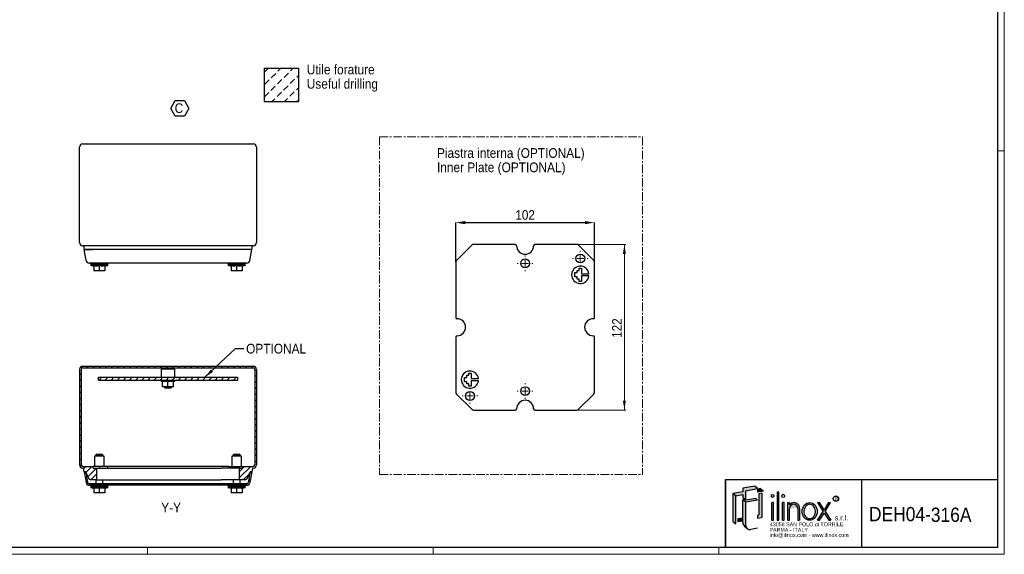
# Model space of a CAD drawing. Header units: millimetres. Extents: x 0 to 1189, y 0 to 841.
# Tile 2 of 3: x 465 to 1189, y 0 to 393. Entities that reach past the tile are written whole.
import ezdxf
from ezdxf.enums import TextEntityAlignment as Align

# ---------------------------------------------------------------- set-up
doc = ezdxf.new("R2010")
doc.units = ezdxf.units.MM
doc.header["$PDSIZE"] = -1
doc.linetypes.add('CENTER', pattern=[10.16, 6.35, -1.27, 1.27, -1.27])
doc.layers.add('SLD-0', color=179, linetype='Continuous')
doc.layers.add('SLD-0_0', color=7, linetype='Continuous')
doc.styles.add('SLDTEXTSTYLE0', font='Gothic.ttf', dxfattribs={"width": 0.913})
doc.styles.add('SLDTEXTSTYLE1', font='arial.ttf', dxfattribs={"width": 0.991561})
doc.styles.add('SLDTEXTSTYLE2', font='txt')
doc.styles.add('SLDTEXTSTYLE3', font='txt', dxfattribs={"width": 0.913})
doc.styles.get("Standard").update_dxf_attribs({"font": 'Gothic.ttf'})
doc.dimstyles.new('SLDDIMSTYLE1', dxfattribs={"dimtxt": 7.055556, "dimasz": 7.055556, "dimexe": 0, "dimexo": 0.0625, "dimgap": 1.763889, "dimtad": 1, "dimrnd": 1e-09, "dimzin": 12, "dimdsep": 46, "dimtxsty": 'SLDTEXTSTYLE0', "dimsah": 1, "dimcen": 0.09, "dimadec": 0, "dimazin": 3, "dimtfac": 1, "dimtofl": 0, "dimtmove": 0, "dimatfit": 3, "dimfxl": 1, "dimfrac": 2, "dimtolj": 1, "dimtzin": 12, "dimarcsym": 0})
doc.dimstyles.new('SLDDIMSTYLE4', dxfattribs={"dimtxt": 0.18, "dimasz": 7.055556, "dimexe": 0, "dimexo": 0.0625, "dimgap": 0, "dimtad": 0, "dimtih": 1, "dimtoh": 1, "dimdec": 0, "dimrnd": 1e-09, "dimzin": 0, "dimdsep": 46, "dimtxsty": 'STANDARD', "dimsah": 1, "dimcen": 0.09, "dimadec": 0, "dimazin": 0, "dimtfac": 7.055556, "dimtdec": 0, "dimtofl": 0, "dimtmove": 0, "dimatfit": 3, "dimfxl": 1, "dimfrac": 2, "dimtolj": 1, "dimtzin": 0, "dimarcsym": 0})

# ---------------------------------------------------------------- blocks, each defined once
blk = doc.blocks.new('SW_NOTE_0')
at = {"layer": 'SLD-0_0', "color": 0, "char_height": 7.1437, "attachment_point": 1, "style": 'SLDTEXTSTYLE0'}
for s, insert in [('Utile forature', (0, 9.13)), ('Useful drilling', (0, -1.4))]:
    blk.add_mtext(s, dxfattribs=dict(at, insert=insert))
blk = doc.blocks.new('Blocco9')
at = {"linetype": 'Continuous'}
h = blk.add_hatch(dxfattribs=at)
h.set_pattern_fill('LEGHE AL NICKEL E NICKEL DIN 201', scale=1.428571, style=0, pattern_type=2)
h.set_pattern_definition([(45, (0, 0), (-4.535714, 4.535714), [4.535714, -2.26786])])
h.paths.add_polyline_path([(540.85, 224.34), (540.85, 248.85), (515.7, 248.85), (515.7, 224.34)], flags=0)
at = {"layer": 'SLD-0_0'}
for p, q in [((515.7, 248.85), (540.85, 248.85)), ((515.7, 248.85), (515.7, 224.34)), ((540.85, 248.85), (540.85, 224.34)), ((515.7, 224.34), (540.85, 224.34))]:
    blk.add_line(p, q, dxfattribs=at)
at = {"layer": 'SLD-0_0', "color": 7}
blk.add_blockref('SW_NOTE_0', (547.03, 242.35), dxfattribs=at)
blk = doc.blocks.new('SW_NOTE_0_1')
at = {"layer": 'SLD-0_0', "color": 0, "insert": (0, 3.4), "char_height": 2.63, "attachment_point": 1, "style": 'SLDTEXTSTYLE1'}
blk.add_mtext('R', dxfattribs=at)
blk = doc.blocks.new('SW_NOTE_0_2')
at = {"layer": 'SLD-0_0', "color": 0, "insert": (0, 4.83), "char_height": 3.78, "attachment_point": 1, "style": 'SLDTEXTSTYLE2'}
blk.add_mtext('s.r.l.', dxfattribs=at)
blk = doc.blocks.new('SW_NOTE_0_3')
at = {"layer": 'SLD-0_0', "color": 0, "insert": (0, 3.62), "char_height": 2.835, "attachment_point": 1, "style": 'SLDTEXTSTYLE2'}
blk.add_mtext('info@ilinox.com - www.ilinox.com', dxfattribs=at)
blk = doc.blocks.new('SW_NOTE_0_4')
at = {"layer": 'SLD-0_0', "color": 0, "insert": (0, 3.62), "char_height": 2.835, "attachment_point": 1, "style": 'SLDTEXTSTYLE2'}
blk.add_mtext('PARMA - ITALY', dxfattribs=at)
blk = doc.blocks.new('SW_NOTE_0_5')
at = {"layer": 'SLD-0_0', "color": 0, "insert": (0, 3.62), "char_height": 2.835, "attachment_point": 1, "style": 'SLDTEXTSTYLE2'}
blk.add_mtext('43056 SAN POLO di TORRILE', dxfattribs=at)
blk = doc.blocks.new('ILINOX_1')
at = {"linetype": 'Continuous'}
for points in [[(12.56, 42.93), (17.69, 43.83), (17.69, 41.49), (19.07, 40.33), (19.84, 39.69), (19.84, 46.71), (28.59, 48.25), (26.44, 50.06), (17.69, 48.51), (17.69, 46.02), (10.41, 44.73)], [(10.41, 24.15), (12.56, 22.34), (12.56, 42.93), (10.41, 44.73)], [(28.59, 45.76), (32.84, 46.51), (30.69, 48.31), (28.59, 47.94)], [(31.65, 27.1), (31.65, 44.83), (29.5, 44.48), (29.5, 28.9), (28.59, 28.78), (28.59, 26.6)], [(42.92, 24.96), (44.13, 24.96), (44.13, 45.73), (42.92, 45.73)], [(19.84, 39.69), (19.07, 40.33), (17.69, 40.09), (19.84, 38.29), (28.59, 39.83), (27.21, 40.99)], [(38.97, 24.96), (40.19, 24.96), (40.19, 37.96), (38.97, 37.96)], [(46.86, 24.96), (48.08, 24.96), (48.08, 37.96), (46.86, 37.96)], [(76.78, 31.48), (72.71, 24.96), (74.18, 24.96), (77.51, 30.3), (80.85, 24.96), (82.32, 24.96), (78.25, 31.48), (82.3, 37.96), (80.83, 37.96), (77.51, 32.65), (74.2, 37.96), (72.73, 37.96)], [(13.97, 24.02), (17.69, 24.67), (17.69, 26.86), (13.97, 26.2)]]:
    blk.add_hatch(color=7, dxfattribs=at).paths.add_polyline_path(points, flags=0)
h = blk.add_hatch(color=7, dxfattribs=at)
edge = h.paths.add_edge_path(flags=0)
edge.add_arc((23.11, 21.45), 3.28, 180, 230, ccw=False)
edge.add_line((19.84, 21.45), (19.84, 38.29))
edge.add_line((19.84, 38.29), (17.69, 40.09))
edge.add_line((17.69, 40.09), (17.69, 26.86))
edge.add_line((17.69, 26.86), (17.69, 24.67))
edge.add_line((17.69, 24.67), (17.69, 23.25))
edge.add_arc((20.96, 23.25), 3.28, 180, 230)
edge.add_line((18.86, 20.74), (21.01, 18.94))
h = blk.add_hatch(color=7, dxfattribs=at)
edge = h.paths.add_edge_path(flags=0)
edge.add_arc((55.41, 33.95), 4.01, 356.72165, 449.82099)
edge.add_arc((55.41, 33.58), 4.38, 89.82099, 140.75601)
edge.add_line((52.02, 36.35), (52.02, 37.96))
edge.add_line((52.02, 37.96), (50.8, 37.96))
edge.add_line((50.8, 37.96), (50.8, 24.96))
edge.add_line((50.8, 24.96), (52.02, 24.96))
edge.add_line((52.02, 24.96), (52.02, 33.72))
edge.add_arc((55.11, 33.65), 3.09, 1.30096, 178.69904, ccw=False)
edge.add_line((58.19, 33.72), (58.19, 24.96))
edge.add_line((58.19, 24.96), (59.41, 24.96))
edge.add_line((59.41, 24.96), (59.41, 33.72))
at = {"color": 7, "linetype": 'Continuous', "lineweight": 25}
for p, q in [((5, 4.92), (5, 54.92)), ((5, 54.92), (205, 54.92)), ((105, 54.92), (105, 4.92))]:
    blk.add_line(p, q, dxfattribs=at)
at = {"layer": 'SLD-0_0'}
for p, q in [((5, 54.92), (5, 4.92)), ((17.69, 43.83), (17.69, 41.49))]:
    blk.add_line(p, q, dxfattribs=at)
at = {"layer": 'SLD-0_0', "color": 7}
for p, q in [((17.69, 46.02), (10.41, 44.73)), ((12.56, 42.93), (10.41, 44.73)), ((10.41, 44.73), (10.41, 24.15)), ((12.56, 42.93), (17.69, 43.83)), ((26.44, 50.06), (17.69, 48.51)), ((17.69, 48.51), (17.69, 46.02)), ((19.84, 46.71), (28.59, 48.25)), ((19.84, 39.69), (19.84, 46.71)), ((28.59, 48.25), (26.44, 50.06)), ((30.69, 48.31), (28.59, 47.94)), ((28.59, 47.94), (28.59, 45.76)), ((32.84, 46.51), (28.59, 45.76)), ((31.65, 44.83), (29.5, 44.48)), ((29.5, 44.48), (29.5, 28.9)), ((32.84, 46.51), (30.69, 48.31)), ((31.65, 44.83), (31.65, 27.1)), ((44.13, 45.73), (42.92, 45.73)), ((42.92, 45.73), (42.92, 24.96)), ((44.13, 24.96), (44.13, 45.73)), ((12.56, 22.34), (12.56, 42.93)), ((19.84, 39.69), (17.69, 41.49)), ((19.07, 40.33), (17.69, 40.09)), ((19.84, 38.29), (17.69, 40.09)), ((17.69, 23.25), (17.69, 40.09)), ((27.21, 40.99), (19.84, 39.69)), ((28.59, 39.83), (19.84, 38.29)), ((19.84, 21.45), (19.84, 38.29)), ((28.59, 39.83), (27.21, 40.99)), ((40.19, 37.96), (38.97, 37.96)), ((38.97, 24.96), (38.97, 37.96)), ((40.19, 24.96), (40.19, 37.96)), ((48.08, 37.96), (46.86, 37.96)), ((46.86, 24.96), (46.86, 37.96)), ((48.08, 24.96), (48.08, 37.96)), ((50.8, 37.96), (52.02, 37.96)), ((50.8, 24.96), (50.8, 37.96)), ((52.02, 36.35), (52.02, 37.96)), ((72.73, 37.96), (74.2, 37.96)), ((72.73, 37.96), (76.78, 31.48)), ((77.51, 32.65), (74.2, 37.96)), ((80.83, 37.96), (77.51, 32.65)), ((78.25, 31.48), (82.3, 37.96)), ((80.83, 37.96), (82.3, 37.96)), ((52.02, 24.96), (52.02, 33.72)), ((58.19, 33.72), (58.19, 24.96)), ((59.41, 33.72), (59.41, 24.96)), ((72.71, 24.96), (76.78, 31.48)), ((74.18, 24.96), (77.51, 30.3)), ((77.51, 30.3), (80.85, 24.96)), ((78.25, 31.48), (82.32, 24.96)), ((10.41, 24.15), (12.56, 22.34)), ((13.97, 26.2), (17.69, 26.86)), ((13.97, 26.2), (13.97, 24.02)), ((13.97, 24.02), (17.69, 24.67)), ((28.59, 28.78), (29.5, 28.9)), ((28.59, 28.78), (28.59, 26.6)), ((28.59, 26.6), (31.65, 27.1)), ((38.97, 24.96), (40.19, 24.96)), ((42.92, 24.96), (44.13, 24.96)), ((46.86, 24.96), (48.08, 24.96)), ((50.8, 24.96), (52.02, 24.96)), ((58.19, 24.96), (59.41, 24.96)), ((72.71, 24.96), (74.18, 24.96)), ((80.85, 24.96), (82.32, 24.96)), ((18.86, 20.74), (21.01, 18.94)), ((28.59, 19.09), (23.68, 18.22))]:
    blk.add_line(p, q, dxfattribs=at)
blk.add_circle((86.18, 40.93), 1.99, dxfattribs=at)
for centre, radius, start, end in [((55.41, 33.58), 4.38, 89.82099, 140.75601), ((55.11, 33.65), 3.09, 1.30096, 178.69904), ((55.41, 33.95), 4.01, 356.72165, 89.82099), ((20.96, 23.25), 3.28, 180, 230), ((23.11, 21.45), 3.28, 180, 280)]:
    blk.add_arc(centre, radius, start, end, dxfattribs=at)
for centre, major_axis, ratio in [((39.58, 42.95), (0, 1.11), 0.817629), ((47.47, 42.95), (0, 1.23), 0.817629), ((66.91, 31.46), (0, 6.5), 0.853222)]:
    blk.add_ellipse(centre, major_axis=major_axis, ratio=ratio, dxfattribs=at)
for points, knots in [([(66.91, 36.71), (66.52, 36.71), (66.13, 36.65), (65.26, 36.35), (64.78, 36.06), (63.93, 35.29), (63.55, 34.8), (62.97, 33.68), (62.77, 33.04), (62.58, 31.71), (62.59, 31.03), (62.82, 29.71), (63.04, 29.08), (63.65, 27.98), (64.03, 27.51), (64.9, 26.77), (65.39, 26.51), (66.38, 26.21), (66.89, 26.17), (67.39, 26.24)], [0, 0, 0, 0, 0.2858, 0.2858, 0.657705, 0.657705, 1.02961, 1.02961, 1.401514, 1.401514, 1.773419, 1.773419, 2.145323, 2.145323, 2.517228, 2.517228, 2.889132, 2.889132, 3.261037, 3.261037, 3.261037, 3.261037]), ([(67.39, 26.24), (67.91, 26.32), (68.42, 26.51), (69.37, 27.12), (69.81, 27.54), (70.53, 28.56), (70.81, 29.17), (71.16, 30.48), (71.23, 31.18), (71.15, 32.56), (70.99, 33.23), (70.48, 34.45), (70.12, 35), (69.29, 35.87), (68.82, 36.2), (67.86, 36.61), (67.38, 36.71), (66.91, 36.71)], [3.261037, 3.261037, 3.261037, 3.261037, 3.642607, 3.642607, 4.024178, 4.024178, 4.405749, 4.405749, 4.787319, 4.787319, 5.16889, 5.16889, 5.550461, 5.550461, 5.932031, 5.932031, 6.283185, 6.283185, 6.283185, 6.283185])]:
    blk.add_open_spline(points, degree=3, knots=knots, dxfattribs=at)
for name, p in [('SW_NOTE_0_1', (85.11, 38.84)), ('SW_NOTE_0_2', (85.34, 23.84)), ('SW_NOTE_0_5', (37.58, 19.79)), ('SW_NOTE_0_3', (37.36, 11.89)), ('SW_NOTE_0_4', (37.32, 15.71))]:
    blk.add_blockref(name, p, dxfattribs=at)
at = {"layer": 'SLD-0_0', "color": 7, "style": 'SLDTEXTSTYLE3', "width": 0.913}
for tag, p in [('AUTOATTR0_0', (131.13, 29.36)), ('AUTOATTR0_1', (138.16, 15.78))]:
    blk.add_attdef(tag, text='', height=10.5, dxfattribs=at).set_placement(p, align=Align.BOTTOM_LEFT)
blk = doc.blocks.new('SW_NOTE_0_6')
at = {"color": 0, "linetype": 'Continuous', "lineweight": 0, "char_height": 7.1437, "attachment_point": 1, "style": 'SLDTEXTSTYLE0'}
for s, insert in [('Piastra interna (OPTIONAL)', (0, 9.13)), ('Inner Plate (OPTIONAL)', (0, -1.4))]:
    blk.add_mtext(s, dxfattribs=dict(at, insert=insert))
blk = doc.blocks.new('SW_NOTE_0_7')
at = {"layer": 'SLD-0_0', "color": 0}
for p, q in [((-2.85, 5.39), (0.46, 11.14)), ((0.46, 11.14), (7.1, 11.14)), ((7.1, 11.14), (10.42, 5.39)), ((0.46, -0.36), (-2.85, 5.39)), ((10.42, 5.39), (7.1, -0.36)), ((7.1, -0.36), (0.46, -0.36))]:
    blk.add_line(p, q, dxfattribs=at)
at = {"layer": 'SLD-0_0', "color": 0, "insert": (0, 9.13), "char_height": 7.14, "attachment_point": 1, "style": 'SLDTEXTSTYLE0'}
blk.add_mtext('C', dxfattribs=at)
blk = doc.blocks.new('_D_7')
at = {"color": 7, "linetype": 'Continuous', "lineweight": 0}
for p, q in [((875.44, 228.05), (910.64, 228.05)), ((909.64, 228.05), (909.64, 106.05)), ((875.44, 106.05), (910.64, 106.05))]:
    blk.add_line(p, q, dxfattribs=at)
at = {"color": 7, "linetype": 'Continuous', "lineweight": 18}
for points in [[(909.64, 228.05), (908.55, 220.99), (910.72, 220.99)], [(909.64, 106.05), (910.72, 113.1), (908.55, 113.1)]]:
    blk.add_solid(points, dxfattribs=at)
at = {"color": 7, "linetype": 'Continuous', "lineweight": 18, "insert": (900.63, 159.23), "char_height": 7.056, "attachment_point": 1, "rotation": 90, "style": 'SLDTEXTSTYLE0'}
blk.add_mtext('122', dxfattribs=at)
blk = doc.blocks.new('_D_8')
at = {"color": 0, "linetype": 'Continuous', "lineweight": -2}
for p, q in [((785.64, 214.91), (785.64, 244.05)), ((792.69, 244.05), (880.58, 244.05)), ((887.64, 214.91), (887.64, 244.05))]:
    blk.add_line(p, q, dxfattribs=at)
at = {"color": 0, "linetype": 'Continuous'}
for points in [[(792.69, 245.22), (792.69, 242.87), (785.64, 244.05)], [(880.58, 245.22), (880.58, 242.87), (887.64, 244.05)]]:
    blk.add_solid(points, dxfattribs=at)
at = {"layer": 'Defpoints', "color": 0, "linetype": 'Continuous'}
for p in [(887.64, 244.05), (785.64, 214.85), (887.64, 214.85)]:
    blk.add_point(p, dxfattribs=at)
at = {"color": 0, "linetype": 'Continuous', "lineweight": 18, "insert": (836.64, 253.22), "char_height": 7.056, "attachment_point": 2, "style": 'SLDTEXTSTYLE0'}
blk.add_mtext('\\A1;102', dxfattribs=at)
blk = doc.blocks.new('SW_CENTERMARKSYMBOL_0')
at = {"color": 0, "linetype": 'Continuous', "lineweight": 18}
for p, q in [((-5, 0), (-5.75, 0)), ((0, 0), (-2.5, 0)), ((0, 5), (0, 5.75)), ((0, 0), (0, 2.5)), ((0, 0), (2.5, 0)), ((0, 0), (0, -2.5)), ((0, -5), (0, -5.75)), ((5, 0), (5.75, 0))]:
    blk.add_line(p, q, dxfattribs=at)
blk = doc.blocks.new('SW_CENTERMARKSYMBOL_1')
at = {"color": 0, "linetype": 'Continuous', "lineweight": 18}
for p, q in [((-5, 0), (-5.75, 0)), ((0, 0), (-2.5, 0)), ((0, 5), (0, 5.75)), ((0, 0), (0, 2.5)), ((0, 0), (2.5, 0)), ((0, 0), (0, -2.5)), ((0, -5), (0, -5.75)), ((5, 0), (5.75, 0))]:
    blk.add_line(p, q, dxfattribs=at)
blk = doc.blocks.new('SW_CENTERMARKSYMBOL_2')
at = {"color": 0, "linetype": 'Continuous', "lineweight": 18}
for p, q in [((-5, 0), (-5.75, 0)), ((0, 0), (-2.5, 0)), ((0, 5), (0, 5.75)), ((0, 0), (0, 2.5)), ((0, 0), (2.5, 0)), ((0, 0), (0, -2.5)), ((0, -5), (0, -5.75)), ((5, 0), (5.75, 0))]:
    blk.add_line(p, q, dxfattribs=at)
blk = doc.blocks.new('SW_CENTERMARKSYMBOL_3')
at = {"color": 0, "linetype": 'Continuous', "lineweight": 18}
for p, q in [((-5, 0), (-5.75, 0)), ((0, 0), (-2.5, 0)), ((0, 5), (0, 5.75)), ((0, 0), (0, 2.5)), ((0, 0), (2.5, 0)), ((0, 0), (0, -2.5)), ((0, -5), (0, -5.75)), ((5, 0), (5.75, 0))]:
    blk.add_line(p, q, dxfattribs=at)

msp = doc.modelspace()

# ---------------------------------------------------------------- hatches: boundary and pattern name
at = {"layer": 'SLD-0', "linetype": 'Continuous', "lineweight": 18}
h = msp.add_hatch(dxfattribs=at)
h.set_pattern_fill('ANSI31', style=0)
edge = h.paths.add_edge_path(flags=0)
edge.add_line((519.023, 64.598), (511.423, 64.598))
edge.add_arc((511.423, 65.798), 1.2, 180, 270, ccw=False)
edge.add_line((510.223, 65.798), (510.223, 135.998))
edge.add_arc((511.423, 135.998), 1.2, 90, 180, ccw=False)
edge.add_line((511.423, 137.198), (636.623, 137.198))
edge.add_arc((636.623, 135.998), 1.2, 0, 90, ccw=False)
edge.add_line((637.823, 135.998), (637.823, 65.798))
edge.add_arc((636.623, 65.798), 1.2, 270, 360, ccw=False)
edge.add_line((636.623, 64.598), (629.023, 64.598))
edge.add_line((629.023, 64.598), (629.023, 63.398))
edge.add_line((629.023, 63.398), (626.701, 63.398))
edge.add_line((626.701, 63.398), (626.701, 54.668))
edge.add_line((626.701, 54.668), (629.701, 54.668))
edge.add_spline(control_points=[(629.701, 54.668), (629.92, 54.668), (630.14, 54.668), (630.359, 54.668), (631.154, 54.668), (631.826, 55.093), (632.167, 55.812), (632.938, 57.441), (633.708, 59.069), (634.479, 60.698)], knot_values=[0, 0, 0, 0, 0.0790739, 0.0790739, 0.0790739, 0.3503743, 0.3503743, 0.3503743, 1, 1, 1, 1], weights=[1, 1, 1, 1, 0.8966235, 0.8966235, 1, 1, 1, 1], degree=3, periodic=0)
edge.add_line((634.479, 60.698), (635.698, 60.698))
edge.add_line((635.698, 60.698), (636.251, 63.398))
edge.add_line((636.251, 63.398), (636.623, 63.398))
edge.add_arc((636.623, 65.798), 2.4, 270, 360)
edge.add_line((639.023, 65.798), (639.023, 135.998))
edge.add_arc((636.623, 135.998), 2.4, 0, 90)
edge.add_line((636.623, 138.398), (511.423, 138.398))
edge.add_arc((511.423, 135.998), 2.4, 90, 180)
edge.add_line((509.023, 135.998), (509.023, 65.798))
edge.add_arc((511.423, 65.798), 2.4, 180, 270)
edge.add_line((511.423, 63.398), (511.795, 63.398))
edge.add_line((511.795, 63.398), (512.348, 60.698))
edge.add_line((512.348, 60.698), (513.566, 60.698))
edge.add_spline(control_points=[(513.566, 60.698), (514.337, 59.069), (515.108, 57.441), (515.879, 55.812), (516.219, 55.093), (516.891, 54.668), (517.687, 54.668), (517.906, 54.668), (518.125, 54.668), (518.345, 54.668)], knot_values=[0, 0, 0, 0, 0.6496257, 0.6496257, 0.6496257, 0.9209261, 0.9209261, 0.9209261, 1, 1, 1, 1], weights=[1, 1, 1, 1, 0.8966235, 0.8966235, 1, 1, 1, 1], degree=3, periodic=0)
edge.add_line((518.345, 54.668), (521.345, 54.668))
edge.add_line((521.345, 54.668), (521.345, 63.398))
edge.add_line((521.345, 63.398), (519.023, 63.398))
edge.add_line((519.023, 63.398), (519.023, 64.598))
h = msp.add_hatch(dxfattribs=at)
h.set_pattern_fill('ANSI31', style=0)
h.paths.add_polyline_path([(625.023, 128.198), (625.023, 130.198), (523.023, 130.198), (523.023, 128.198)], flags=0)
h = msp.add_hatch(dxfattribs=at)
h.set_pattern_fill('ANSI31', style=0)
edge = h.paths.add_edge_path(flags=0)
edge.add_arc((631.921, 53.098), 2.4, 270, 350)
edge.add_line((634.284, 52.681), (635.698, 60.698))
edge.add_line((635.698, 60.698), (634.479, 60.698))
edge.add_line((634.479, 60.698), (633.102, 52.89))
edge.add_arc((631.921, 53.098), 1.2, 270, 350, ccw=False)
edge.add_line((631.921, 51.898), (516.125, 51.898))
edge.add_arc((516.125, 53.098), 1.2, 190, 270, ccw=False)
edge.add_line((514.943, 52.89), (513.566, 60.698))
edge.add_line((513.566, 60.698), (512.348, 60.698))
edge.add_line((512.348, 60.698), (513.761, 52.681))
edge.add_arc((516.125, 53.098), 2.4, 190, 270)
edge.add_line((516.125, 50.698), (631.921, 50.698))

# ---------------------------------------------------------------- linework, layer by layer
at = {"color": 7, "linetype": 'Continuous', "lineweight": 18}
for p, q in [((1189.003, -0.081), (1189.003, 840.919)), ((1184.003, 296.919), (1189.003, 296.919)), ((1184.003, 4.919), (5.003, 4.919)), ((559.003, 4.919), (559.003, -0.081)), ((769.003, 4.919), (769.003, -0.081)), ((979.003, 4.919), (979.003, -0.081)), ((0.003, -0.081), (1189.003, -0.081)), ((1189.003, -0.081), (979.003, -0.081))]:
    msp.add_line(p, q, dxfattribs=at)
at = {"color": 7, "linetype": 'Continuous', "lineweight": 25}
for p, q in [((1184.003, 835.919), (1184.003, 4.919)), ((509.023, 229.343), (509.023, 299.543)), ((511.423, 301.943), (636.623, 301.943)), ((639.023, 299.543), (639.023, 229.343)), ((636.623, 226.943), (511.423, 226.943)), ((511.795, 226.943), (512.348, 224.243)), ((635.698, 224.243), (636.251, 226.943)), ((797.427, 227.463), (786.224, 216.26)), ((829.388, 228.048), (798.841, 228.048)), ((874.435, 228.048), (843.888, 228.048)), ((887.052, 216.26), (875.85, 227.463)), ((518.605, 224.243), (512.348, 224.243)), ((513.761, 216.226), (512.348, 224.243)), ((512.348, 224.243), (518.568, 224.243)), ((629.478, 224.243), (518.568, 224.243)), ((629.441, 224.243), (518.605, 224.243)), ((635.698, 224.243), (629.441, 224.243)), ((635.698, 224.243), (629.478, 224.243)), ((634.284, 216.226), (635.698, 224.243)), ((517.123, 214.243), (517.123, 213.643)), ((529.923, 213.643), (517.123, 213.643)), ((517.123, 212.643), (519.523, 212.045)), ((529.923, 212.643), (517.123, 212.643)), ((517.173, 213.643), (517.173, 212.643)), ((519.523, 212.199), (519.523, 208.643)), ((628.064, 214.243), (519.981, 214.243)), ((523.523, 212.199), (523.523, 208.643)), ((527.523, 212.045), (529.923, 212.643)), ((527.523, 212.199), (527.523, 208.643)), ((529.873, 212.643), (529.873, 213.643)), ((529.923, 213.643), (529.923, 214.243)), ((618.123, 214.243), (618.123, 213.643)), ((630.923, 213.643), (618.123, 213.643)), ((618.123, 212.643), (620.523, 212.045)), ((630.923, 212.643), (618.123, 212.643)), ((618.173, 213.643), (618.173, 212.643)), ((620.523, 212.199), (620.523, 208.643)), ((624.523, 212.199), (624.523, 208.643)), ((628.523, 212.045), (630.923, 212.643)), ((628.523, 212.199), (628.523, 208.643)), ((630.873, 212.643), (630.873, 213.643)), ((630.923, 213.643), (630.923, 214.243)), ((785.638, 214.846), (785.638, 174.298)), ((876.408, 208.819), (876.408, 210.419)), ((876.408, 210.419), (878.008, 210.419)), ((878.008, 210.419), (878.008, 206.419)), ((887.638, 174.298), (887.638, 214.846)), ((523.523, 208.643), (519.523, 208.643)), ((527.523, 208.643), (523.523, 208.643)), ((624.523, 208.643), (620.523, 208.643)), ((628.523, 208.643), (624.523, 208.643)), ((873.208, 204.019), (873.208, 207.219)), ((873.208, 207.219), (874.808, 207.219)), ((874.808, 204.019), (873.208, 204.019)), ((874.808, 207.219), (874.808, 208.819)), ((874.808, 208.819), (876.408, 208.819)), ((874.808, 202.419), (874.808, 204.019)), ((878.008, 206.419), (883.508, 206.419)), ((883.508, 204.819), (878.008, 204.819)), ((878.008, 204.819), (878.008, 200.819)), ((876.408, 202.419), (874.808, 202.419)), ((876.408, 200.819), (876.408, 202.419)), ((878.008, 200.819), (876.408, 200.819)), ((785.638, 159.798), (785.638, 119.251)), ((887.638, 119.251), (887.638, 159.798)), ((511.423, 138.398), (636.623, 138.398)), ((509.023, 135.998), (509.023, 65.798)), ((510.223, 135.998), (510.223, 65.798)), ((511.423, 137.198), (636.623, 137.198)), ((569.023, 136.198), (569.023, 130.198)), ((579.023, 136.198), (569.023, 136.198)), ((571.023, 137.198), (571.023, 136.198)), ((577.023, 136.198), (577.023, 137.198)), ((579.023, 130.198), (579.023, 136.198)), ((637.823, 135.998), (637.823, 65.798)), ((639.023, 135.998), (639.023, 65.798)), ((793.668, 130.078), (793.668, 131.678)), ((793.668, 131.678), (795.268, 131.678)), ((795.268, 131.678), (795.268, 133.278)), ((795.268, 133.278), (796.868, 133.278)), ((796.868, 133.278), (796.868, 129.278)), ((523.023, 128.198), (523.023, 130.198)), ((523.023, 130.198), (625.023, 130.198)), ((523.023, 128.198), (625.023, 128.198)), ((569.023, 128.198), (569.023, 127.198)), ((579.023, 127.198), (569.023, 127.198)), ((570.023, 123.198), (570.023, 127.198)), ((574.023, 123.198), (570.023, 123.198)), ((571.523, 123.198), (571.523, 122.698)), ((574.023, 123.198), (574.023, 127.198)), ((578.023, 123.198), (574.023, 123.198)), ((576.523, 122.698), (576.523, 123.198)), ((578.023, 123.198), (578.023, 127.198)), ((579.023, 127.198), (579.023, 128.198)), ((625.023, 130.198), (625.023, 128.198)), ((792.068, 130.078), (793.668, 130.078)), ((792.068, 126.878), (792.068, 130.078)), ((793.668, 126.878), (792.068, 126.878)), ((793.668, 125.278), (793.668, 126.878)), ((795.268, 125.278), (793.668, 125.278)), ((795.268, 123.678), (795.268, 125.278)), ((796.868, 123.678), (795.268, 123.678)), ((796.868, 129.278), (802.367, 129.278)), ((802.367, 127.678), (796.868, 127.678)), ((796.868, 127.678), (796.868, 123.678)), ((571.523, 122.698), (572.023, 122.198)), ((571.523, 122.698), (576.523, 122.698)), ((576.023, 122.198), (572.023, 122.198)), ((576.023, 122.198), (576.523, 122.698)), ((786.224, 117.837), (797.427, 106.634)), ((875.85, 106.634), (887.052, 117.837)), ((798.841, 106.048), (829.388, 106.048)), ((843.888, 106.048), (874.435, 106.048)), ((521.523, 73.698), (521.023, 73.198)), ((521.023, 73.198), (521.023, 72.218)), ((526.023, 73.198), (521.023, 73.198)), ((521.523, 73.698), (525.523, 73.698)), ((526.023, 73.198), (525.523, 73.698)), ((526.023, 72.218), (526.023, 73.198)), ((622.523, 73.698), (622.023, 73.198)), ((622.023, 73.198), (622.023, 72.218)), ((627.023, 73.198), (622.023, 73.198)), ((622.523, 73.698), (626.523, 73.698)), ((627.023, 73.198), (626.523, 73.698)), ((627.023, 72.218), (627.023, 73.198)), ((520.023, 72.218), (520.023, 64.598)), ((527.023, 72.218), (520.023, 72.218)), ((527.023, 64.598), (527.023, 72.218)), ((621.023, 72.218), (621.023, 64.598)), ((628.023, 72.218), (621.023, 72.218)), ((628.023, 64.598), (628.023, 72.218)), ((511.423, 64.598), (519.023, 64.598)), ((511.423, 63.398), (511.795, 63.398)), ((512.348, 60.698), (511.795, 63.398)), ((512.348, 60.698), (513.761, 52.681)), ((513.566, 60.698), (512.348, 60.698)), ((513.566, 60.698), (514.943, 52.89)), ((519.023, 63.398), (519.023, 64.598)), ((523.623, 64.598), (519.023, 64.598)), ((519.023, 63.398), (521.345, 63.398)), ((521.345, 63.398), (521.345, 54.668)), ((521.345, 63.398), (534.945, 63.398)), ((523.623, 64.598), (523.623, 63.398)), ((529.623, 64.598), (523.623, 64.598)), ((529.623, 64.598), (529.623, 63.398)), ((618.423, 64.598), (529.623, 64.598)), ((534.945, 63.398), (613.101, 63.398)), ((626.701, 63.398), (613.101, 63.398)), ((618.423, 64.598), (618.423, 63.398)), ((618.423, 64.598), (624.423, 64.598)), ((624.423, 64.598), (624.423, 63.398)), ((624.423, 64.598), (629.023, 64.598)), ((626.701, 54.668), (626.701, 63.398)), ((626.701, 63.398), (629.023, 63.398)), ((629.023, 63.398), (629.023, 64.598)), ((629.023, 64.598), (636.623, 64.598)), ((634.479, 60.698), (633.102, 52.89)), ((635.698, 60.698), (634.284, 52.681)), ((635.698, 60.698), (634.479, 60.698)), ((636.251, 63.398), (635.698, 60.698)), ((636.251, 63.398), (636.623, 63.398)), ((631.921, 51.898), (516.125, 51.898)), ((631.921, 50.698), (516.125, 50.698)), ((517.123, 50.698), (517.123, 50.098)), ((521.345, 54.668), (518.345, 54.668)), ((521.023, 54.668), (521.023, 51.898)), ((521.345, 54.668), (534.945, 54.668)), ((526.023, 51.898), (526.023, 54.668)), ((529.923, 50.098), (529.923, 50.698)), ((534.945, 54.668), (613.101, 54.668)), ((626.701, 54.668), (613.101, 54.668)), ((618.123, 50.698), (618.123, 50.098)), ((622.023, 54.668), (622.023, 51.898)), ((629.701, 54.668), (626.701, 54.668)), ((627.023, 51.898), (627.023, 54.668)), ((630.923, 50.098), (630.923, 50.698)), ((529.923, 50.098), (517.123, 50.098)), ((517.123, 49.098), (519.523, 48.5)), ((529.923, 49.098), (517.123, 49.098)), ((517.173, 50.098), (517.173, 49.098)), ((519.523, 48.654), (519.523, 45.098)), ((523.523, 45.098), (519.523, 45.098)), ((523.523, 48.654), (523.523, 45.098)), ((527.523, 45.098), (523.523, 45.098)), ((527.523, 48.5), (529.923, 49.098)), ((527.523, 48.654), (527.523, 45.098)), ((529.873, 49.098), (529.873, 50.098)), ((630.923, 50.098), (618.123, 50.098)), ((618.123, 49.098), (620.523, 48.5)), ((630.923, 49.098), (618.123, 49.098)), ((618.173, 50.098), (618.173, 49.098)), ((620.523, 48.654), (620.523, 45.098)), ((624.523, 45.098), (620.523, 45.098)), ((624.523, 48.654), (624.523, 45.098)), ((628.523, 45.098), (624.523, 45.098)), ((628.523, 48.5), (630.923, 49.098)), ((628.523, 48.654), (628.523, 45.098)), ((630.873, 49.098), (630.873, 50.098)), ((1184.003, 4.919), (5.003, 4.919))]:
    msp.add_line(p, q, dxfattribs=at)
at = {"color": 7, "linetype": 'CENTER', "lineweight": 18}
for p, q in [((729.593, 307.152), (922.934, 307.152)), ((729.593, 307.152), (729.593, 58.683)), ((922.934, 307.152), (922.934, 58.683)), ((729.593, 58.683), (922.934, 58.683))]:
    msp.add_line(p, q, dxfattribs=at)
at = {"color": 7, "linetype": 'Continuous', "lineweight": 25}
for centre in [(836.638, 214.048), (877.208, 217.619), (836.638, 120.048), (796.068, 116.478)]:
    msp.add_circle(centre, 3.25, dxfattribs=at)
for centre, radius, start, end in [((511.423, 299.543), 2.4, 90, 180), ((636.623, 299.543), 2.4, 0, 90), ((511.423, 229.343), 2.4, 180, 270), ((636.623, 229.343), 2.4, 270, 0), ((798.841, 226.048), 2, 90, 135), ((829.388, 227.048), 1, 0, 90), ((836.638, 227.048), 6.25, 180, 0), ((843.888, 227.048), 1, 90, 180), ((874.435, 226.048), 2, 45, 90), ((516.125, 216.643), 2.4, 190, 270), ((631.921, 216.643), 2.4, 270, 350), ((787.638, 214.846), 2, 135, 180), ((877.208, 205.619), 6.35, 7.237599, 352.762401), ((885.638, 214.846), 2, 0, 45), ((786.638, 174.298), 1, 180, 270), ((886.638, 174.298), 1, 270, 0), ((786.638, 167.048), 6.25, 270, 90), ((886.638, 167.048), 6.25, 90, 270), ((786.638, 159.798), 1, 90, 180), ((886.638, 159.798), 1, 0, 90), ((511.423, 135.998), 2.4, 90, 180), ((636.623, 135.998), 2.4, 0, 90), ((511.423, 135.998), 1.2, 90, 180), ((636.623, 135.998), 1.2, 0, 90), ((796.068, 128.478), 6.35, 7.237599, 352.762401), ((787.638, 119.251), 2, 180, 225), ((885.638, 119.251), 2, 315, 0), ((836.638, 107.048), 6.25, 0, 180), ((798.841, 108.048), 2, 225, 270), ((829.388, 107.048), 1, 270, 0), ((843.888, 107.048), 1, 180, 270), ((874.435, 108.048), 2, 270, 315), ((511.423, 65.798), 2.4, 180, 270), ((511.423, 65.798), 1.2, 180, 270), ((636.623, 65.798), 2.4, 270, 0), ((636.623, 65.798), 1.2, 270, 0), ((516.125, 53.098), 2.4, 190, 270), ((516.125, 53.098), 1.2, 190, 270), ((631.921, 53.098), 1.2, 270, 350), ((631.921, 53.098), 2.4, 270, 350)]:
    msp.add_arc(centre, radius, start, end, dxfattribs=at)
for points, knots in [([(519.981, 214.243), (519.727, 214.243), (519.477, 214.243), (518.985, 214.243), (518.74, 214.243), (518.275, 214.243), (518.054, 214.243), (517.635, 214.243), (517.437, 214.243), (517.082, 214.243), (516.922, 214.243), (516.64, 214.243), (516.519, 214.243), (516.326, 214.243), (516.251, 214.243), (516.15, 214.243), (516.125, 214.243), (516.125, 214.243)], [0, 0, 0, 0, 0.125, 0.125, 0.25, 0.25, 0.375, 0.375, 0.5, 0.5, 0.625, 0.625, 0.75, 0.75, 0.875, 0.875, 1, 1, 1, 1]), ([(631.921, 214.243), (631.921, 214.243), (631.895, 214.243), (631.795, 214.243), (631.72, 214.243), (631.526, 214.243), (631.406, 214.243), (631.123, 214.243), (630.964, 214.243), (630.608, 214.243), (630.41, 214.243), (629.992, 214.243), (629.771, 214.243), (629.305, 214.243), (629.061, 214.243), (628.569, 214.243), (628.319, 214.243), (628.064, 214.243)], [0, 0, 0, 0, 0.125, 0.125, 0.25, 0.25, 0.375, 0.375, 0.5, 0.5, 0.625, 0.625, 0.75, 0.75, 0.875, 0.875, 1, 1, 1, 1]), ([(518.345, 54.668), (518.171, 54.668), (517.954, 54.668), (517.738, 54.668), (517.651, 54.668), (517.612, 54.669), (517.487, 54.676), (517.402, 54.686), (517.149, 54.734), (516.98, 54.789), (516.66, 54.942), (516.509, 55.041), (516.242, 55.274), (516.125, 55.406), (515.982, 55.619), (515.939, 55.691), (515.865, 55.839), (515.828, 55.919), (515.643, 56.311), (514.901, 57.878), (514.16, 59.445), (513.566, 60.698)], [0, 0, 0, 0, 0.0625, 0.078125, 0.078125, 0.09375, 0.09375, 0.125, 0.125, 0.1875, 0.1875, 0.25, 0.25, 0.3125, 0.3125, 0.34375, 0.34375, 0.375, 0.375, 0.5, 1, 1, 1, 1]), ([(634.479, 60.698), (633.886, 59.445), (633.144, 57.878), (632.403, 56.311), (632.217, 55.919), (632.181, 55.839), (632.106, 55.691), (632.064, 55.619), (631.92, 55.406), (631.804, 55.274), (631.536, 55.041), (631.385, 54.942), (631.066, 54.789), (630.897, 54.734), (630.643, 54.686), (630.559, 54.676), (630.434, 54.669), (630.394, 54.668), (630.308, 54.668), (630.091, 54.668), (629.874, 54.668), (629.701, 54.668)], [0, 0, 0, 0, 0.5, 0.625, 0.625, 0.65625, 0.65625, 0.6875, 0.6875, 0.75, 0.75, 0.8125, 0.8125, 0.875, 0.875, 0.90625, 0.90625, 0.921875, 0.921875, 0.9375, 1, 1, 1, 1])]:
    msp.add_open_spline(points, degree=3, knots=knots, dxfattribs=at)
for points in [[(523.523, 212.199), (522.856, 212.103), (521.523, 211.986), (520.189, 212.103), (519.523, 212.199)], [(527.523, 212.199), (526.856, 212.103), (525.523, 211.986), (524.189, 212.103), (523.523, 212.199)], [(624.523, 212.199), (623.856, 212.103), (622.523, 211.986), (621.189, 212.103), (620.523, 212.199)], [(628.523, 212.199), (627.856, 212.103), (626.523, 211.986), (625.189, 212.103), (624.523, 212.199)], [(523.523, 48.654), (522.856, 48.558), (521.523, 48.441), (520.189, 48.558), (519.523, 48.654)], [(527.523, 48.654), (526.856, 48.558), (525.523, 48.441), (524.189, 48.558), (523.523, 48.654)], [(624.523, 48.654), (623.856, 48.558), (622.523, 48.441), (621.189, 48.558), (620.523, 48.654)], [(628.523, 48.654), (627.856, 48.558), (626.523, 48.441), (625.189, 48.558), (624.523, 48.654)]]:
    msp.add_open_spline(points, degree=3, dxfattribs=at)

# ---------------------------------------------------------------- block references
at = {"color": 7, "linetype": 'Continuous'}
msp.add_blockref('Blocco9', (129.048, 108.81), dxfattribs=at)
at = {"color": 7, "linetype": 'Continuous', "lineweight": 0}
for name, p in [('SW_NOTE_0_6', (771.832, 289.711)), ('SW_CENTERMARKSYMBOL_1', (836.638, 214.048)), ('SW_CENTERMARKSYMBOL_3', (877.208, 217.619)), ('SW_CENTERMARKSYMBOL_0', (836.638, 120.048)), ('SW_CENTERMARKSYMBOL_2', (796.068, 116.478))]:
    msp.add_blockref(name, p, dxfattribs=at)
at = {"color": 7, "linetype": 'Continuous'}
ref = msp.add_blockref('ILINOX_1', (979, 0), dxfattribs=at)
ref.add_attrib('AUTOATTR0_0', 'DEH04-', dxfattribs={"layer": 'SLD-0_0', "color": 7, "height": 10.5, "style": 'SLDTEXTSTYLE3', "width": 0.913}).set_placement((1089.451, 21.136), align=Align.BOTTOM_LEFT)
ref.add_attrib('AUTOATTR0_1', '316A', dxfattribs={"layer": 'SLD-0_0', "color": 7, "height": 10.5, "style": 'SLDTEXTSTYLE3', "width": 0.913}).set_placement((1134.954, 20.631), align=Align.BOTTOM_LEFT)
at = {"layer": 'SLD-0_0'}
msp.add_blockref('SW_NOTE_0_7', (578.954, 322.712), dxfattribs=at)

# ---------------------------------------------------------------- texts
at = {"color": 7, "linetype": 'Continuous', "lineweight": 0, "insert": (576.298, 37.86), "char_height": 7.1437, "attachment_point": 2, "style": 'SLDTEXTSTYLE0'}
msp.add_mtext('Y-Y', dxfattribs=at)
at = {"layer": 'SLD-0_0', "insert": (653.545, 154.851), "char_height": 7.1437, "attachment_point": 2, "style": 'SLDTEXTSTYLE0'}
msp.add_mtext('OPTIONAL', dxfattribs=at)

# ---------------------------------------------------------------- dimensions: what is measured, and where the dimension line sits
at = {"color": 7, "linetype": 'Continuous', "lineweight": 18}
dim = msp.add_linear_dim(base=(887.638, 244.048), p1=(785.638, 214.846), p2=(887.638, 214.846), dimstyle='SLDDIMSTYLE1', dxfattribs=at)
dim.commit()
dim.dimension.update_dxf_attribs({"geometry": '_D_8', "text_midpoint": (836.638, 244.048), "dimtype": 160})
dim = msp.add_linear_dim(base=(909.638, 106.048), p1=(874.435, 228.048), p2=(874.435, 106.048), angle=90, dimstyle='SLDDIMSTYLE1', dxfattribs=at)
dim.commit()
dim.dimension.update_dxf_attribs({"geometry": '_D_7', "text_midpoint": (909.638, 167.048), "dimtype": 160})

# ---------------------------------------------------------------- leaders
at = {"layer": 'SLD-0_0'}
msp.add_leader([(601.198, 130.198), (623.62, 151.501), (629.87, 151.501)], dimstyle='SLDDIMSTYLE4', dxfattribs=at)

doc.saveas('drawing.dxf')
